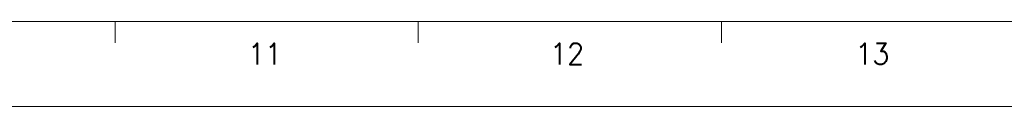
# Model space of a CAD drawing. Header units: millimetres. Extents: x 4497 to 13960, y 12291 to 16372.
# Tile 199 of 217: x 10670 to 11097, y 12784 to 12821. Entities that reach past the tile are written whole.
import ezdxf
from ezdxf.enums import TextEntityAlignment as Align

# ---------------------------------------------------------------- set-up
doc = ezdxf.new("R2010")
doc.units = ezdxf.units.MM
doc.header["$LTSCALE"] = 0.8
doc.layers.get('0').update_dxf_attribs({"linetype": 'CONTINUOUS', "lineweight": 0})
doc.styles.get("Standard").update_dxf_attribs({"font": 'romans.shx', "width": 0.8, "oblique": 5, "bigfont": 'whgtxt.shx'})

msp = doc.modelspace()

# ---------------------------------------------------------------- linework, layer by layer
for p, q in [((9395.343, 12821.021), (11500.669, 12821.021)), ((10711.171, 12811.819), (10711.171, 12821.021)), ((10842.754, 12811.819), (10842.754, 12821.021)), ((10974.337, 12811.819), (10974.337, 12821.021)), ((9349.335, 12784.215), (11537.475, 12784.215))]:
    msp.add_line(p, q)

# ---------------------------------------------------------------- texts
at = {"width": 0.933333}
for s, p in [('11', (10776.225, 12807.039)), ('12', (10907.336, 12807.039)), ('13', (11039.792, 12807.039))]:
    msp.add_text(s, height=9.2016, dxfattribs=at).set_placement(p, align=Align.MIDDLE_CENTER)

doc.saveas('drawing.dxf')
